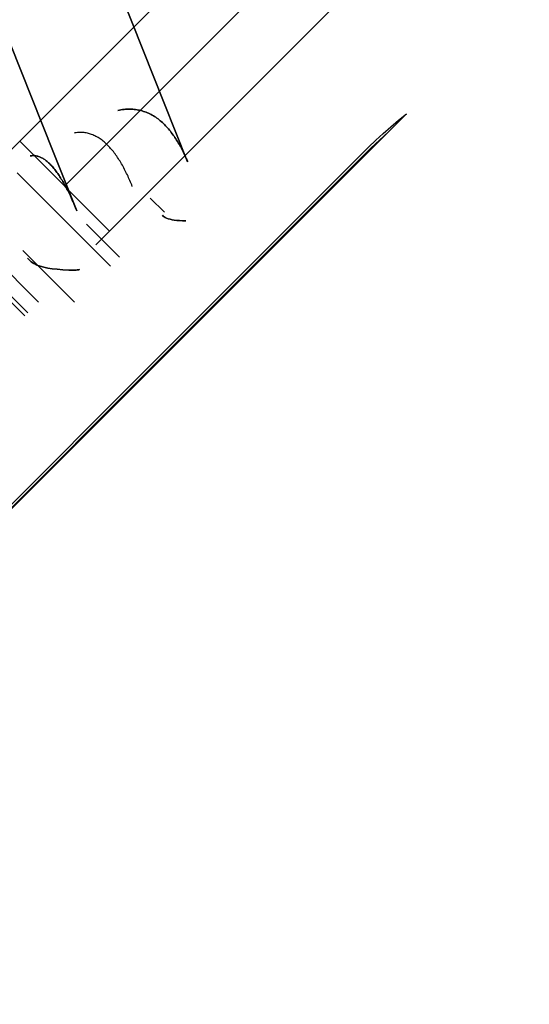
# Model space of a CAD drawing. Header units: millimetres. Extents: x -630 to 192, y -7 to 1615.
# Tile 105 of 249: x 143 to 149, y 46 to 57. Entities that reach past the tile are written whole.
import ezdxf

# ---------------------------------------------------------------- set-up
doc = ezdxf.new("R2010")
doc.units = ezdxf.units.MM
doc.header["$MEASUREMENT"] = 0
doc.layers.add('OVIDIO 160x80x72h', color=7, linetype='Continuous')

msp = doc.modelspace()

# ---------------------------------------------------------------- linework, layer by layer
at = {"layer": 'OVIDIO 160x80x72h', "extrusion": (-0.108979, 0.202852, 0.973126)}
for points in [[(-166.895, 70.634), (-166.895, 231.29)], [(-166.895, 231.29), (-166.895, 70.634)], [(-167.191, 231.29), (-167.191, 70.634)], [(-167.486, 231.29), (-167.486, 70.634)], [(-167.486, 70.634), (-167.486, 231.29)]]:
    msp.add_lwpolyline(points, dxfattribs=at)
at = {"layer": 'OVIDIO 160x80x72h', "extrusion": (0.045678, -0.114881, 0.992329)}
msp.add_lwpolyline([(153.96, 81.172), (153.96, 190.086)], dxfattribs=at)
at = {"layer": 'OVIDIO 160x80x72h', "extrusion": (-0.021464, 0.046296, 0.998697)}
for points in [[(-161.459, -30.723), (-161.459, 70.579)], [(-162.945, -29.76), (-162.945, 70.754)]]:
    msp.add_lwpolyline(points, dxfattribs=at)
at = {"layer": 'OVIDIO 160x80x72h', "extrusion": (-0.235702, 0.235702, 0.942809)}
for points in [[(-131.523, 347.658), (-131.523, 238.581)], [(-132.472, 238.581), (-132.472, 347.658)], [(-129.626, 238.581), (-129.626, 347.658)], [(-128.677, 347.658), (-128.677, 238.581)], [(-125.255, 333.557), (-125.255, 229.017)], [(-126.294, 336.325), (-126.294, 230.917)]]:
    msp.add_lwpolyline(points, dxfattribs=at)
at = {"layer": 'OVIDIO 160x80x72h', "extrusion": (-0.108989, 0.202866, 0.973122)}
for points in [[(-166.486, 157.303), (-166.486, 214.684)], [(-166.486, 214.684), (-166.486, 157.303)], [(-165.773, 157.303), (-165.773, 214.684)]]:
    msp.add_lwpolyline(points, dxfattribs=at)
at = {"layer": 'OVIDIO 160x80x72h', "extrusion": (-0.108986, 0.202861, 0.973124)}
for points in [[(-165.06, 214.68), (-165.06, 157.298)], [(-165.06, 157.298), (-165.06, 214.68)]]:
    msp.add_lwpolyline(points, dxfattribs=at)
at = {"layer": 'OVIDIO 160x80x72h', "extrusion": (-0.202852, 0.108979, 0.973126)}
for points in [[(-83.169, 143.89), (-83.169, 304.545)], [(-83.169, 304.545), (-83.169, 143.89)], [(-82.873, 304.545), (-82.873, 143.89)], [(-82.578, 143.89), (-82.578, 304.545)], [(-82.578, 304.545), (-82.578, 143.89)]]:
    msp.add_lwpolyline(points, dxfattribs=at)
at = {"layer": 'OVIDIO 160x80x72h', "extrusion": (-0.046296, 0.021464, 0.998697)}
for points in [[(-83.743, 59.017), (-83.743, 160.321)], [(-82.257, 59.985), (-82.257, 160.496)]]:
    msp.add_lwpolyline(points, dxfattribs=at)
at = {"layer": 'OVIDIO 160x80x72h', "extrusion": (0.999884, -0.000231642, 0.015217)}
for points in [[(65.519, -2.474), (55.415, 661.179)], [(54.888, 661.171), (64.992, -2.493)], [(64.992, -2.493), (54.888, 661.171)], [(64.019, -2.475), (53.915, 661.157)], [(58.02, -2.348), (50.563, 487.484)]]:
    msp.add_lwpolyline(points, dxfattribs=at)
at = {"layer": 'OVIDIO 160x80x72h', "extrusion": (0.999884, -0.000231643, 0.015217)}
for points in [[(64.991, -2.454), (54.888, 661.171)], [(54.888, 661.171), (64.991, -2.454)]]:
    msp.add_lwpolyline(points, dxfattribs=at)
at = {"layer": 'OVIDIO 160x80x72h'}
for points in [[(152.514, 64.956), (143.251, 55.693)], [(143.251, 55.693), (152.514, 64.956)], [(153.044, 64.425), (143.781, 55.163)], [(144.312, 54.632), (153.574, 63.895)], [(153.574, 63.895), (144.312, 54.632)], [(147.816, 56.015), (128.645, 36.845)], [(128.859, 37.058), (147.602, 55.802)], [(143.251, 55.693), (144.312, 54.632)], [(144.312, 54.632), (143.251, 55.693)], [(143.22, 55.321), (144.322, 54.218)], [(144.791, 55.021), (144.958, 54.855)], [(144.958, 54.855), (144.791, 55.021)], [(143.347, 53.668), (142.287, 54.729)], [(144.039, 54.713), (144.428, 54.324)], [(143.312, 53.632), (142.251, 54.693)], [(143.288, 54.404), (143.898, 53.794)], [(143.898, 53.794), (143.288, 54.404)]]:
    msp.add_lwpolyline(points, dxfattribs=at)
at = {"layer": 'OVIDIO 160x80x72h', "extrusion": (-0.000231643, 0.999884, 0.015217)}
for points in [[(-153.589, -1.106), (-143.486, 662.52)], [(-143.486, 662.52), (-153.589, -1.106)], [(-143.91, 662.527), (-154.014, -1.107)], [(-154.014, -1.107), (-143.91, 662.527)]]:
    msp.add_lwpolyline(points, dxfattribs=at)
at = {"layer": 'OVIDIO 160x80x72h', "extrusion": (-0.015219, -0.015219, 0.999768)}
for points in [[(152.494, 64.911), (143.116, 55.536)], [(153.555, 63.85), (144.177, 54.475)], [(152.494, 64.911), (152.523, 64.939), (152.552, 64.966), (152.582, 64.993), (152.614, 65.02), (152.646, 65.046), (152.679, 65.072), (152.712, 65.097), (152.747, 65.121), (152.782, 65.145), (152.819, 65.168), (152.856, 65.19), (152.893, 65.212), (152.932, 65.233), (152.971, 65.253), (153.011, 65.272), (153.052, 65.29), (153.093, 65.307), (153.135, 65.324), (153.178, 65.339), (153.221, 65.353), (153.264, 65.366), (153.309, 65.379), (153.353, 65.39), (153.398, 65.4), (153.443, 65.409), (153.489, 65.416), (153.535, 65.423), (153.581, 65.428), (153.627, 65.433), (153.674, 65.436), (153.72, 65.437), (153.767, 65.438), (153.813, 65.437), (153.86, 65.436), (153.906, 65.432), (153.953, 65.428), (153.999, 65.423), (154.045, 65.416), (154.09, 65.409), (154.136, 65.4), (154.181, 65.39), (154.225, 65.379), (154.269, 65.366), (154.313, 65.353), (154.356, 65.339), (154.398, 65.323), (154.44, 65.307), (154.482, 65.29), (154.522, 65.272), (154.562, 65.252), (154.602, 65.233), (154.64, 65.212), (154.678, 65.19), (154.715, 65.168), (154.751, 65.145), (154.787, 65.121), (154.821, 65.097), (154.855, 65.072), (154.888, 65.046), (154.92, 65.02), (154.951, 64.993), (154.982, 64.966), (155.011, 64.939), (155.04, 64.911)], [(155.04, 64.911), (155.011, 64.939), (154.982, 64.966), (154.951, 64.993), (154.92, 65.02), (154.888, 65.046), (154.855, 65.072), (154.821, 65.097), (154.787, 65.121), (154.751, 65.145), (154.715, 65.168), (154.678, 65.19), (154.64, 65.212), (154.602, 65.233), (154.562, 65.252), (154.522, 65.272), (154.482, 65.29), (154.44, 65.307), (154.398, 65.323), (154.356, 65.339), (154.313, 65.353), (154.269, 65.366), (154.225, 65.379), (154.181, 65.39), (154.136, 65.4), (154.09, 65.409), (154.045, 65.416), (153.999, 65.423), (153.953, 65.428), (153.906, 65.432), (153.86, 65.436), (153.813, 65.437), (153.767, 65.438), (153.72, 65.437), (153.674, 65.436), (153.627, 65.433), (153.581, 65.428), (153.535, 65.423), (153.489, 65.416), (153.443, 65.409), (153.398, 65.4), (153.353, 65.39), (153.309, 65.379), (153.264, 65.366), (153.221, 65.353), (153.178, 65.339), (153.135, 65.324), (153.093, 65.307), (153.052, 65.29), (153.011, 65.272), (152.971, 65.253), (152.932, 65.233), (152.893, 65.212), (152.856, 65.19), (152.819, 65.168), (152.782, 65.145), (152.747, 65.121), (152.712, 65.097), (152.679, 65.072), (152.646, 65.046), (152.614, 65.02), (152.582, 64.993), (152.552, 64.966), (152.523, 64.939), (152.494, 64.911)], [(153.13, 64.274), (154.233, 65.377)], [(155.04, 64.911), (153.979, 63.85)], [(153.979, 63.85), (155.04, 64.911)], [(153.665, 64.164), (154.375, 64.873)], [(153.555, 63.85), (153.302, 63.597)], [(153.302, 63.597), (153.555, 63.85)], [(153.555, 63.85), (153.559, 63.855), (153.564, 63.859), (153.569, 63.864), (153.574, 63.868), (153.58, 63.873), (153.585, 63.877), (153.591, 63.881), (153.597, 63.885), (153.603, 63.889), (153.609, 63.893), (153.615, 63.897), (153.621, 63.9), (153.628, 63.904), (153.634, 63.907), (153.641, 63.91), (153.648, 63.913), (153.654, 63.916), (153.661, 63.919), (153.669, 63.921), (153.676, 63.924), (153.683, 63.926), (153.69, 63.928), (153.698, 63.93), (153.705, 63.932), (153.713, 63.933), (153.72, 63.934), (153.728, 63.935), (153.736, 63.936), (153.743, 63.937), (153.751, 63.938), (153.759, 63.938), (153.767, 63.938), (153.774, 63.938), (153.782, 63.938), (153.79, 63.937), (153.798, 63.936), (153.805, 63.935), (153.813, 63.934), (153.821, 63.933), (153.828, 63.932), (153.836, 63.93), (153.843, 63.928), (153.85, 63.926), (153.858, 63.924), (153.865, 63.921), (153.872, 63.919), (153.879, 63.916), (153.886, 63.913), (153.893, 63.91), (153.899, 63.907), (153.906, 63.904), (153.912, 63.9), (153.919, 63.897), (153.925, 63.893), (153.931, 63.889), (153.937, 63.885), (153.942, 63.881), (153.948, 63.877), (153.954, 63.873), (153.959, 63.868), (153.964, 63.864), (153.969, 63.859), (153.974, 63.855), (153.979, 63.85)], [(153.979, 63.85), (153.974, 63.855), (153.969, 63.859), (153.964, 63.864), (153.959, 63.868), (153.954, 63.873), (153.948, 63.877), (153.942, 63.881), (153.937, 63.885), (153.931, 63.889), (153.925, 63.893), (153.919, 63.897), (153.912, 63.9), (153.906, 63.904), (153.899, 63.907), (153.893, 63.91), (153.886, 63.913), (153.879, 63.916), (153.872, 63.919), (153.865, 63.921), (153.858, 63.924), (153.85, 63.926), (153.843, 63.928), (153.836, 63.93), (153.828, 63.932), (153.821, 63.933), (153.813, 63.934), (153.805, 63.935), (153.798, 63.936), (153.79, 63.937), (153.782, 63.938), (153.774, 63.938), (153.767, 63.938), (153.759, 63.938), (153.751, 63.938), (153.743, 63.937), (153.736, 63.936), (153.728, 63.935), (153.72, 63.934), (153.713, 63.933), (153.705, 63.932), (153.698, 63.93), (153.69, 63.928), (153.683, 63.926), (153.676, 63.924), (153.669, 63.921), (153.661, 63.919), (153.654, 63.916), (153.648, 63.913), (153.641, 63.91), (153.634, 63.907), (153.628, 63.904), (153.621, 63.9), (153.615, 63.897), (153.609, 63.893), (153.603, 63.889), (153.597, 63.885), (153.591, 63.881), (153.585, 63.877), (153.58, 63.873), (153.574, 63.868), (153.569, 63.864), (153.564, 63.859), (153.559, 63.855), (153.555, 63.85)]]:
    msp.add_lwpolyline(points, dxfattribs=at)
at = {"layer": 'OVIDIO 160x80x72h', "extrusion": (-0.000231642, 0.999884, 0.015217)}
msp.add_lwpolyline([(-146.618, -1), (-139.161, 488.834)], dxfattribs=at)
at = {"layer": 'OVIDIO 160x80x72h', "extrusion": (-0.366639, 0.922113, 0.123629)}
for points in [[(-154.902, 661.778), (-154.836, 661.7), (-154.767, 661.625), (-154.695, 661.551), (-154.62, 661.479), (-154.581, 661.444), (-154.541, 661.409), (-154.501, 661.375), (-154.46, 661.342), (-154.418, 661.309), (-154.375, 661.277), (-154.332, 661.245), (-154.288, 661.214), (-154.244, 661.184), (-154.199, 661.155), (-154.153, 661.126), (-154.107, 661.098), (-154.06, 661.071), (-154.012, 661.045), (-153.964, 661.019), (-153.915, 660.995), (-153.866, 660.971), (-153.817, 660.948), (-153.766, 660.926), (-153.716, 660.905), (-153.665, 660.885), (-153.614, 660.866), (-153.562, 660.847), (-153.51, 660.83), (-153.458, 660.814), (-153.405, 660.798), (-153.352, 660.784), (-153.299, 660.77), (-153.246, 660.758), (-153.193, 660.746), (-153.139, 660.736), (-153.085, 660.726), (-153.031, 660.717), (-152.978, 660.71), (-152.924, 660.703), (-152.87, 660.698), (-152.816, 660.693), (-152.762, 660.689), (-152.708, 660.687), (-152.654, 660.685), (-152.601, 660.684), (-152.547, 660.684), (-152.494, 660.686), (-152.441, 660.688), (-152.388, 660.691), (-152.335, 660.695), (-152.283, 660.699), (-152.231, 660.705), (-152.128, 660.719), (-152.026, 660.737), (-151.926, 660.758), (-151.827, 660.782)], [(-151.827, 660.782), (-151.926, 660.758), (-152.026, 660.737), (-152.128, 660.719), (-152.231, 660.705), (-152.283, 660.699), (-152.335, 660.695), (-152.388, 660.691), (-152.441, 660.688), (-152.494, 660.686), (-152.547, 660.684), (-152.601, 660.684), (-152.654, 660.685), (-152.708, 660.687), (-152.762, 660.689), (-152.816, 660.693), (-152.87, 660.698), (-152.924, 660.703), (-152.978, 660.71), (-153.031, 660.717), (-153.085, 660.726), (-153.139, 660.736), (-153.193, 660.746), (-153.246, 660.758), (-153.299, 660.77), (-153.352, 660.784), (-153.405, 660.798), (-153.458, 660.814), (-153.51, 660.83), (-153.562, 660.847), (-153.614, 660.866), (-153.665, 660.885), (-153.716, 660.905), (-153.766, 660.926), (-153.817, 660.948), (-153.866, 660.971), (-153.915, 660.995), (-153.964, 661.019), (-154.012, 661.045), (-154.06, 661.071), (-154.107, 661.098), (-154.153, 661.126), (-154.199, 661.155), (-154.244, 661.184), (-154.288, 661.214), (-154.332, 661.245), (-154.375, 661.277), (-154.418, 661.309), (-154.46, 661.342), (-154.501, 661.375), (-154.541, 661.409), (-154.581, 661.444), (-154.62, 661.479), (-154.695, 661.551), (-154.767, 661.625), (-154.836, 661.7), (-154.902, 661.778)], [(-152.206, 662.233), (-152.256, 662.221), (-152.306, 662.21), (-152.357, 662.202), (-152.408, 662.195), (-152.434, 662.192), (-152.461, 662.189), (-152.487, 662.187), (-152.513, 662.186), (-152.54, 662.185), (-152.566, 662.184), (-152.593, 662.184), (-152.62, 662.185), (-152.647, 662.185), (-152.674, 662.187), (-152.701, 662.189), (-152.728, 662.191), (-152.755, 662.194), (-152.782, 662.197), (-152.809, 662.201), (-152.835, 662.205), (-152.862, 662.21), (-152.889, 662.215), (-152.916, 662.221), (-152.942, 662.227), (-152.969, 662.234), (-152.995, 662.241), (-153.022, 662.249), (-153.048, 662.257), (-153.074, 662.266), (-153.1, 662.275), (-153.125, 662.285), (-153.151, 662.295), (-153.176, 662.305), (-153.201, 662.316), (-153.226, 662.328), (-153.25, 662.34), (-153.275, 662.352), (-153.299, 662.365), (-153.323, 662.378), (-153.346, 662.391), (-153.369, 662.405), (-153.392, 662.419), (-153.415, 662.434), (-153.437, 662.449), (-153.459, 662.465), (-153.481, 662.48), (-153.502, 662.496), (-153.523, 662.513), (-153.543, 662.53), (-153.563, 662.547), (-153.583, 662.564), (-153.603, 662.581), (-153.64, 662.617), (-153.676, 662.654), (-153.711, 662.692), (-153.744, 662.731)], [(-153.744, 662.731), (-153.711, 662.692), (-153.676, 662.654), (-153.64, 662.617), (-153.603, 662.581), (-153.583, 662.564), (-153.563, 662.547), (-153.543, 662.53), (-153.523, 662.513), (-153.502, 662.496), (-153.481, 662.48), (-153.459, 662.465), (-153.437, 662.449), (-153.415, 662.434), (-153.392, 662.419), (-153.369, 662.405), (-153.346, 662.391), (-153.323, 662.378), (-153.299, 662.365), (-153.275, 662.352), (-153.25, 662.34), (-153.226, 662.328), (-153.201, 662.316), (-153.176, 662.305), (-153.151, 662.295), (-153.125, 662.285), (-153.1, 662.275), (-153.074, 662.266), (-153.048, 662.257), (-153.022, 662.249), (-152.995, 662.241), (-152.969, 662.234), (-152.942, 662.227), (-152.916, 662.221), (-152.889, 662.215), (-152.862, 662.21), (-152.835, 662.205), (-152.809, 662.201), (-152.782, 662.197), (-152.755, 662.194), (-152.728, 662.191), (-152.701, 662.189), (-152.674, 662.187), (-152.647, 662.185), (-152.62, 662.185), (-152.593, 662.184), (-152.566, 662.184), (-152.54, 662.185), (-152.513, 662.186), (-152.487, 662.187), (-152.461, 662.189), (-152.434, 662.192), (-152.408, 662.195), (-152.357, 662.202), (-152.306, 662.21), (-152.256, 662.221), (-152.206, 662.233)]]:
    msp.add_lwpolyline(points, dxfattribs=at)
at = {"layer": 'OVIDIO 160x80x72h', "extrusion": (-0.264208, 0.933612, 0.241996)}
for points in [[(-154.216, 643.382), (-153.076, 644.357)], [(-153.076, 644.357), (-154.216, 643.382)]]:
    msp.add_lwpolyline(points, dxfattribs=at)
at = {"layer": 'OVIDIO 160x80x72h', "extrusion": (0.276089, 0.12261, 0.953279)}
for points in [[(-7.294, 56.603), (-7.294, 54.281)], [(-8.268, 55.199), (-8.268, 53.699)], [(-8.268, 53.699), (-8.268, 55.199)], [(-8.765, 55.199), (-8.765, 53.699)], [(-8.904, 55.199), (-8.904, 53.699)], [(-8.913, 53.699), (-8.913, 55.199)], [(-8.913, 55.199), (-8.913, 53.699)]]:
    msp.add_lwpolyline(points, dxfattribs=at)
at = {"layer": 'OVIDIO 160x80x72h', "extrusion": (-0.345247, 0.923255, 0.168535)}
msp.add_lwpolyline([(-153.956, 658.18), (-155.324, 657.564)], dxfattribs=at)
at = {"layer": 'OVIDIO 160x80x72h', "extrusion": (-0.000995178, 0.999995, -0.002882)}
for points in [[(-143.461, 667.811), (-142.788, 665.861)], [(-144.663, 667.207), (-144.61, 667.053)]]:
    msp.add_lwpolyline(points, dxfattribs=at)
at = {"layer": 'OVIDIO 160x80x72h', "extrusion": (0.871231, 0.386908, -0.302091)}
for points in [[(-8.268, 683.333), (-8.286, 683.33), (-8.303, 683.327), (-8.321, 683.324), (-8.339, 683.32), (-8.357, 683.315), (-8.374, 683.311), (-8.392, 683.305), (-8.41, 683.3), (-8.427, 683.293), (-8.444, 683.287), (-8.462, 683.28), (-8.479, 683.272), (-8.495, 683.265), (-8.512, 683.256), (-8.529, 683.248), (-8.545, 683.238), (-8.561, 683.229), (-8.577, 683.219), (-8.592, 683.209), (-8.607, 683.198), (-8.622, 683.187), (-8.637, 683.176), (-8.651, 683.164), (-8.665, 683.152), (-8.679, 683.14), (-8.692, 683.127), (-8.705, 683.114), (-8.718, 683.101), (-8.73, 683.087), (-8.742, 683.074), (-8.754, 683.06), (-8.765, 683.045), (-8.775, 683.031), (-8.786, 683.016), (-8.796, 683.001), (-8.806, 682.986), (-8.815, 682.97), (-8.824, 682.954), (-8.833, 682.938), (-8.842, 682.922), (-8.85, 682.905), (-8.857, 682.888), (-8.864, 682.871), (-8.871, 682.854), (-8.877, 682.836), (-8.883, 682.819), (-8.889, 682.801), (-8.894, 682.783), (-8.898, 682.765), (-8.903, 682.747), (-8.906, 682.728), (-8.909, 682.71), (-8.912, 682.692), (-8.914, 682.673), (-8.916, 682.655), (-8.918, 682.636), (-8.919, 682.618), (-8.919, 682.6), (-8.919, 682.581), (-8.919, 682.563), (-8.918, 682.545), (-8.916, 682.527), (-8.915, 682.509), (-8.912, 682.491)], [(-8.912, 682.491), (-8.915, 682.509), (-8.916, 682.527), (-8.918, 682.545), (-8.919, 682.563), (-8.919, 682.581), (-8.919, 682.6), (-8.919, 682.618), (-8.918, 682.636), (-8.916, 682.655), (-8.914, 682.673), (-8.912, 682.692), (-8.909, 682.71), (-8.906, 682.728), (-8.903, 682.747), (-8.898, 682.765), (-8.894, 682.783), (-8.889, 682.801), (-8.883, 682.819), (-8.877, 682.836), (-8.871, 682.854), (-8.864, 682.871), (-8.857, 682.888), (-8.85, 682.905), (-8.842, 682.922), (-8.833, 682.938), (-8.824, 682.954), (-8.815, 682.97), (-8.806, 682.986), (-8.796, 683.001), (-8.786, 683.016), (-8.775, 683.031), (-8.765, 683.045), (-8.754, 683.06), (-8.742, 683.074), (-8.73, 683.087), (-8.718, 683.101), (-8.705, 683.114), (-8.692, 683.127), (-8.679, 683.14), (-8.665, 683.152), (-8.651, 683.164), (-8.637, 683.176), (-8.622, 683.187), (-8.607, 683.198), (-8.592, 683.209), (-8.577, 683.219), (-8.561, 683.229), (-8.545, 683.238), (-8.529, 683.248), (-8.512, 683.256), (-8.495, 683.265), (-8.479, 683.272), (-8.462, 683.28), (-8.444, 683.287), (-8.427, 683.293), (-8.41, 683.3), (-8.392, 683.305), (-8.374, 683.311), (-8.357, 683.315), (-8.339, 683.32), (-8.321, 683.324), (-8.303, 683.327), (-8.286, 683.33), (-8.268, 683.333)]]:
    msp.add_lwpolyline(points, dxfattribs=at)
at = {"layer": 'OVIDIO 160x80x72h', "extrusion": (-0.707107, 0.707107, 0)}
for points in [[(-138.675, 1.866), (-138.675, 1.816), (-138.677, 1.766), (-138.68, 1.716), (-138.685, 1.666), (-138.69, 1.616), (-138.697, 1.566), (-138.705, 1.516), (-138.715, 1.466), (-138.726, 1.417), (-138.738, 1.368), (-138.751, 1.32), (-138.765, 1.272), (-138.78, 1.224), (-138.797, 1.177), (-138.815, 1.13), (-138.834, 1.084), (-138.854, 1.039), (-138.875, 0.994), (-138.897, 0.95), (-138.92, 0.906), (-138.944, 0.864), (-138.969, 0.822), (-138.995, 0.781), (-139.021, 0.741), (-139.049, 0.702), (-139.077, 0.663), (-139.106, 0.626), (-139.135, 0.589), (-139.166, 0.553), (-139.197, 0.519), (-139.228, 0.485), (-139.26, 0.452), (-139.293, 0.42), (-139.327, 0.388), (-139.362, 0.357), (-139.397, 0.327), (-139.434, 0.297), (-139.471, 0.268), (-139.51, 0.24), (-139.549, 0.213), (-139.589, 0.186), (-139.63, 0.16), (-139.672, 0.135), (-139.715, 0.111), (-139.758, 0.088), (-139.802, 0.066), (-139.847, 0.045), (-139.892, 0.025), (-139.939, 0.007), (-139.985, -0.011), (-140.032, -0.028), (-140.08, -0.043), (-140.128, -0.058), (-140.177, -0.071), (-140.226, -0.083), (-140.275, -0.093), (-140.324, -0.103), (-140.374, -0.111), (-140.424, -0.118), (-140.474, -0.124), (-140.524, -0.128), (-140.574, -0.131), (-140.624, -0.133), (-140.675, -0.134)], [(-140.675, -0.134), (-140.63, -0.133), (-140.585, -0.132), (-140.54, -0.129), (-140.495, -0.126), (-140.449, -0.121), (-140.403, -0.115), (-140.357, -0.108), (-140.311, -0.1), (-140.264, -0.091), (-140.218, -0.081), (-140.171, -0.069), (-140.124, -0.057), (-140.078, -0.043), (-140.031, -0.027), (-139.985, -0.011), (-139.938, 0.007), (-139.892, 0.025), (-139.847, 0.046), (-139.801, 0.067), (-139.756, 0.09), (-139.711, 0.113), (-139.667, 0.138), (-139.623, 0.165), (-139.58, 0.192), (-139.538, 0.221), (-139.496, 0.251), (-139.454, 0.281), (-139.414, 0.313), (-139.374, 0.347), (-139.335, 0.381), (-139.297, 0.416), (-139.26, 0.452), (-139.224, 0.489), (-139.189, 0.527), (-139.155, 0.566), (-139.122, 0.606), (-139.09, 0.646), (-139.059, 0.687), (-139.029, 0.729), (-139.001, 0.772), (-138.973, 0.815), (-138.947, 0.859), (-138.922, 0.903), (-138.898, 0.948), (-138.875, 0.993), (-138.854, 1.038), (-138.834, 1.084), (-138.815, 1.13), (-138.797, 1.176), (-138.781, 1.223), (-138.766, 1.269), (-138.752, 1.316), (-138.739, 1.363), (-138.727, 1.409), (-138.717, 1.456), (-138.708, 1.502), (-138.7, 1.549), (-138.693, 1.595), (-138.687, 1.641), (-138.683, 1.686), (-138.679, 1.732), (-138.677, 1.777), (-138.675, 1.822), (-138.675, 1.866)], [(-138.675, 1.866), (-138.675, 1.822), (-138.677, 1.777), (-138.679, 1.732), (-138.683, 1.686), (-138.687, 1.641), (-138.693, 1.595), (-138.7, 1.549), (-138.708, 1.502), (-138.717, 1.456), (-138.727, 1.409), (-138.739, 1.363), (-138.752, 1.316), (-138.766, 1.269), (-138.781, 1.223), (-138.797, 1.176), (-138.815, 1.13), (-138.834, 1.084), (-138.854, 1.038), (-138.875, 0.993), (-138.898, 0.948), (-138.922, 0.903), (-138.947, 0.859), (-138.973, 0.815), (-139.001, 0.772), (-139.029, 0.729), (-139.059, 0.687), (-139.09, 0.646), (-139.122, 0.606), (-139.155, 0.566), (-139.189, 0.527), (-139.224, 0.489), (-139.26, 0.452), (-139.297, 0.416), (-139.335, 0.381), (-139.374, 0.347), (-139.414, 0.313), (-139.454, 0.281), (-139.496, 0.251), (-139.538, 0.221), (-139.58, 0.192), (-139.623, 0.165), (-139.667, 0.138), (-139.711, 0.113), (-139.756, 0.09), (-139.801, 0.067), (-139.847, 0.046), (-139.892, 0.025), (-139.938, 0.007), (-139.985, -0.011), (-140.031, -0.027), (-140.078, -0.043), (-140.124, -0.057), (-140.171, -0.069), (-140.218, -0.081), (-140.264, -0.091), (-140.311, -0.1), (-140.357, -0.108), (-140.403, -0.115), (-140.449, -0.121), (-140.495, -0.126), (-140.54, -0.129), (-140.585, -0.132), (-140.63, -0.133), (-140.675, -0.134)]]:
    msp.add_lwpolyline(points, dxfattribs=at)
at = {"layer": 'OVIDIO 160x80x72h', "extrusion": (0.871231, 0.38691, -0.30209)}
msp.add_lwpolyline([(-8.914, 682.49), (-8.916, 682.508), (-8.918, 682.526), (-8.919, 682.544), (-8.92, 682.563), (-8.921, 682.581), (-8.921, 682.6), (-8.92, 682.618), (-8.919, 682.636), (-8.918, 682.655), (-8.916, 682.673), (-8.914, 682.692), (-8.911, 682.71), (-8.908, 682.729), (-8.904, 682.747), (-8.9, 682.765), (-8.895, 682.783), (-8.89, 682.801), (-8.885, 682.819), (-8.879, 682.837), (-8.872, 682.854), (-8.865, 682.872), (-8.858, 682.889), (-8.851, 682.906), (-8.843, 682.923), (-8.834, 682.939), (-8.825, 682.955), (-8.816, 682.971), (-8.807, 682.987), (-8.797, 683.002), (-8.787, 683.017), (-8.776, 683.032), (-8.765, 683.046), (-8.754, 683.06), (-8.743, 683.074), (-8.731, 683.088), (-8.719, 683.101), (-8.706, 683.114), (-8.693, 683.127), (-8.68, 683.14), (-8.666, 683.152), (-8.652, 683.164), (-8.638, 683.176), (-8.623, 683.187), (-8.608, 683.198), (-8.593, 683.209), (-8.577, 683.219), (-8.562, 683.229), (-8.546, 683.239), (-8.529, 683.248), (-8.513, 683.256), (-8.496, 683.265), (-8.479, 683.273), (-8.462, 683.28), (-8.445, 683.287), (-8.428, 683.294), (-8.41, 683.3), (-8.393, 683.305), (-8.375, 683.311), (-8.357, 683.315), (-8.339, 683.32), (-8.322, 683.324), (-8.304, 683.327), (-8.286, 683.33), (-8.268, 683.333)], dxfattribs=at)
at = {"layer": 'OVIDIO 160x80x72h', "extrusion": (-0.018371, -0.007538, 0.999803)}
for points in [[(4.064, 167.984), (4.064, 166.358)], [(4.064, 166.358), (4.064, 167.984)]]:
    msp.add_lwpolyline(points, dxfattribs=at)
at = {"layer": 'OVIDIO 160x80x72h', "extrusion": (0.276068, 0.12261, 0.953286)}
for points in [[(-8.572, 54.708), (-8.572, 53.166)], [(-8.728, 55.101), (-8.728, 53.51)]]:
    msp.add_lwpolyline(points, dxfattribs=at)
at = {"layer": 'OVIDIO 160x80x72h', "extrusion": (0.997294, 0.007645, -0.073113)}
for points in [[(53.708, 674.224), (53.91, 672.295)], [(53.91, 672.295), (53.708, 674.224)]]:
    msp.add_lwpolyline(points, dxfattribs=at)
at = {"layer": 'OVIDIO 160x80x72h', "extrusion": (-9.85324e-08, 9.85311e-08, 1)}
for points in [[(143.474, 53.794), (142.413, 54.855)], [(142.413, 54.855), (143.474, 53.794)]]:
    msp.add_lwpolyline(points, dxfattribs=at)
at = {"layer": 'OVIDIO 160x80x72h', "extrusion": (0.871231, 0.386909, -0.302091)}
for points in [[(-8.913, 682.491), (-8.915, 682.509), (-8.916, 682.527), (-8.918, 682.545), (-8.919, 682.563), (-8.919, 682.581), (-8.919, 682.6), (-8.919, 682.618), (-8.918, 682.637), (-8.916, 682.655), (-8.914, 682.673), (-8.912, 682.692), (-8.909, 682.71), (-8.906, 682.728), (-8.903, 682.747), (-8.898, 682.765), (-8.894, 682.783), (-8.889, 682.801), (-8.883, 682.819), (-8.877, 682.836), (-8.871, 682.854), (-8.864, 682.871), (-8.857, 682.888), (-8.85, 682.905), (-8.842, 682.922), (-8.833, 682.938), (-8.824, 682.954), (-8.815, 682.97), (-8.806, 682.986), (-8.796, 683.001), (-8.786, 683.016), (-8.775, 683.031), (-8.765, 683.045), (-8.754, 683.06), (-8.742, 683.074), (-8.73, 683.087), (-8.718, 683.101), (-8.705, 683.114), (-8.692, 683.127), (-8.679, 683.14), (-8.665, 683.152), (-8.651, 683.164), (-8.637, 683.176), (-8.622, 683.187), (-8.607, 683.198), (-8.592, 683.209), (-8.577, 683.219), (-8.561, 683.229), (-8.545, 683.238), (-8.529, 683.248), (-8.512, 683.256), (-8.495, 683.265), (-8.479, 683.272), (-8.462, 683.28), (-8.444, 683.287), (-8.427, 683.294), (-8.41, 683.3), (-8.392, 683.305), (-8.375, 683.311), (-8.357, 683.315), (-8.339, 683.32), (-8.321, 683.324), (-8.303, 683.327), (-8.286, 683.33), (-8.268, 683.333)], [(-8.268, 683.333), (-8.286, 683.33), (-8.303, 683.327), (-8.321, 683.324), (-8.339, 683.32), (-8.357, 683.315), (-8.375, 683.311), (-8.392, 683.305), (-8.41, 683.3), (-8.427, 683.294), (-8.444, 683.287), (-8.462, 683.28), (-8.479, 683.272), (-8.495, 683.265), (-8.512, 683.256), (-8.529, 683.248), (-8.545, 683.238), (-8.561, 683.229), (-8.577, 683.219), (-8.592, 683.209), (-8.607, 683.198), (-8.622, 683.187), (-8.637, 683.176), (-8.651, 683.164), (-8.665, 683.152), (-8.679, 683.14), (-8.692, 683.127), (-8.705, 683.114), (-8.718, 683.101), (-8.73, 683.087), (-8.742, 683.074), (-8.754, 683.06), (-8.765, 683.045), (-8.775, 683.031), (-8.786, 683.016), (-8.796, 683.001), (-8.806, 682.986), (-8.815, 682.97), (-8.824, 682.954), (-8.833, 682.938), (-8.842, 682.922), (-8.85, 682.905), (-8.857, 682.888), (-8.864, 682.871), (-8.871, 682.854), (-8.877, 682.836), (-8.883, 682.819), (-8.889, 682.801), (-8.894, 682.783), (-8.898, 682.765), (-8.903, 682.747), (-8.906, 682.728), (-8.909, 682.71), (-8.912, 682.692), (-8.914, 682.673), (-8.916, 682.655), (-8.918, 682.637), (-8.919, 682.618), (-8.919, 682.6), (-8.919, 682.581), (-8.919, 682.563), (-8.918, 682.545), (-8.916, 682.527), (-8.915, 682.509), (-8.913, 682.491)]]:
    msp.add_lwpolyline(points, dxfattribs=at)
at = {"layer": 'OVIDIO 160x80x72h', "extrusion": (-0.23831, 0.962875, -0.126807)}
for points in [[(-153.86, 662.339), (-152.194, 661.486)], [(-152.194, 661.486), (-153.86, 662.339)]]:
    msp.add_lwpolyline(points, dxfattribs=at)
at = {"layer": 'OVIDIO 160x80x72h', "extrusion": (0.276197, 0.122706, 0.953236)}
for points in [[(-8.919, 53.798), (-8.919, 55.298)], [(-8.919, 55.298), (-8.919, 53.798)]]:
    msp.add_lwpolyline(points, dxfattribs=at)
at = {"layer": 'OVIDIO 160x80x72h', "extrusion": (0.881208, 0.265507, -0.391124)}
for points in [[(-34.942, 732.055), (10.678, 672.835)], [(10.678, 672.835), (-34.942, 732.055)]]:
    msp.add_lwpolyline(points, dxfattribs=at)
at = {"layer": 'OVIDIO 160x80x72h', "extrusion": (-0.009374, 0.99956, -0.028155)}
for points in [[(-145.717, 667.911), (-145.769, 668.066)], [(-145.769, 668.066), (-145.717, 667.911)]]:
    msp.add_lwpolyline(points, dxfattribs=at)
at = {"layer": 'OVIDIO 160x80x72h', "extrusion": (0.881275, 0.265352, -0.391079)}
for points in [[(-31.822, 729.177), (10.562, 674.127)], [(10.562, 674.127), (-31.822, 729.177)], [(10.383, 673.99), (-32.001, 729.039)], [(-32.001, 729.039), (10.383, 673.99)]]:
    msp.add_lwpolyline(points, dxfattribs=at)
at = {"layer": 'OVIDIO 160x80x72h', "extrusion": (-0.000993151, 0.999995, -0.002876)}
for points in [[(-144.515, 665.279), (-143.932, 663.59)], [(-144.686, 667.026), (-143.985, 664.995)]]:
    msp.add_lwpolyline(points, dxfattribs=at)
at = {"layer": 'OVIDIO 160x80x72h', "extrusion": (0.998758, 0.003996, -0.049658)}
for points in [[(53.741, 670.84), (53.831, 669.729)], [(53.831, 669.729), (53.741, 670.84)]]:
    msp.add_lwpolyline(points, dxfattribs=at)
at = {"layer": 'OVIDIO 160x80x72h', "extrusion": (0.881185, 0.265561, -0.391139)}
for points in [[(10.643, 671.401), (-35.677, 731.52)], [(-35.677, 731.52), (10.643, 671.401)]]:
    msp.add_lwpolyline(points, dxfattribs=at)
at = {"layer": 'OVIDIO 160x80x72h', "extrusion": (0.881274, 0.265352, -0.39108)}
for points in [[(10.459, 662.437), (-33.854, 719.992)], [(9.74, 622.788), (-32.127, 677.167)]]:
    msp.add_lwpolyline(points, dxfattribs=at)
at = {"layer": 'OVIDIO 160x80x72h'}
for points in [[(145.232, 55.45, 667.629), (144.957, 56.142, 667.722), (105.457, 155.488, 681.041)], [(105.457, 155.488, 681.041), (144.957, 56.142, 667.722), (145.232, 55.45, 667.629)], [(104.15, 154.907, 681.494), (143.65, 55.561, 668.175), (143.925, 54.87, 668.082)], [(143.925, 54.87, 668.082), (143.65, 55.561, 668.175), (104.15, 154.907, 681.494)], [(140.392, 48.652, 30.166), (147.365, 55.623, 30.166), (147.452, 55.705, 30.166), (147.54, 55.785, 30.166), (147.631, 55.864, 30.166), (147.722, 55.94, 30.166), (147.816, 56.015, 30.166)], [(145.232, 55.45, 667.629), (145.229, 55.46, 667.63), (145.225, 55.469, 667.631), (145.221, 55.478, 667.632), (145.217, 55.487, 667.632), (145.213, 55.496, 667.633), (145.209, 55.505, 667.633), (145.205, 55.514, 667.633), (145.201, 55.523, 667.633), (145.197, 55.532, 667.632), (145.193, 55.54, 667.632), (145.189, 55.549, 667.631), (145.185, 55.558, 667.63), (145.181, 55.566, 667.629), (145.177, 55.575, 667.628), (145.172, 55.583, 667.627), (145.168, 55.592, 667.625), (145.164, 55.6, 667.623), (145.159, 55.609, 667.621), (145.155, 55.617, 667.619), (145.15, 55.625, 667.617), (145.146, 55.633, 667.615), (145.141, 55.642, 667.612), (145.132, 55.658, 667.606), (145.122, 55.674, 667.6), (145.113, 55.69, 667.593), (145.103, 55.705, 667.586), (145.093, 55.721, 667.578), (145.083, 55.736, 667.569), (145.072, 55.751, 667.56), (145.062, 55.766, 667.551), (145.051, 55.781, 667.54), (145.04, 55.795, 667.53), (145.029, 55.81, 667.518), (145.018, 55.824, 667.507), (145.006, 55.837, 667.494), (144.995, 55.851, 667.482), (144.983, 55.864, 667.468), (144.971, 55.876, 667.455), (144.959, 55.889, 667.441), (144.946, 55.901, 667.426), (144.934, 55.913, 667.411), (144.921, 55.924, 667.396), (144.909, 55.935, 667.38), (144.896, 55.946, 667.364), (144.883, 55.956, 667.347), (144.869, 55.965, 667.33), (144.856, 55.975, 667.313), (144.842, 55.984, 667.295), (144.829, 55.992, 667.278), (144.815, 56, 667.259), (144.801, 56.008, 667.241), (144.786, 56.015, 667.222), (144.772, 56.022, 667.203), (144.757, 56.028, 667.184), (144.743, 56.034, 667.164), (144.728, 56.04, 667.144), (144.713, 56.045, 667.124), (144.697, 56.05, 667.104), (144.682, 56.054, 667.084), (144.666, 56.058, 667.063), (144.651, 56.061, 667.042), (144.635, 56.064, 667.022), (144.618, 56.067, 667.001), (144.602, 56.069, 666.979), (144.586, 56.07, 666.958), (144.569, 56.071, 666.936), (144.552, 56.072, 666.915), (144.535, 56.072, 666.893), (144.517, 56.071, 666.871), (144.5, 56.07, 666.849), (144.482, 56.069, 666.827), (144.464, 56.066, 666.804), (144.446, 56.063, 666.782), (144.428, 56.06, 666.759), (144.409, 56.056, 666.736)], [(144.409, 56.056, 666.736), (144.428, 56.06, 666.759), (144.446, 56.063, 666.782), (144.464, 56.066, 666.804), (144.482, 56.069, 666.827), (144.5, 56.07, 666.849), (144.517, 56.071, 666.871), (144.535, 56.072, 666.893), (144.552, 56.072, 666.915), (144.569, 56.071, 666.936), (144.586, 56.07, 666.958), (144.602, 56.069, 666.979), (144.618, 56.067, 667.001), (144.635, 56.064, 667.022), (144.651, 56.061, 667.042), (144.666, 56.058, 667.063), (144.682, 56.054, 667.084), (144.697, 56.05, 667.104), (144.713, 56.045, 667.124), (144.728, 56.04, 667.144), (144.743, 56.034, 667.164), (144.757, 56.028, 667.184), (144.772, 56.022, 667.203), (144.786, 56.015, 667.222), (144.801, 56.008, 667.241), (144.815, 56, 667.259), (144.829, 55.992, 667.278), (144.842, 55.984, 667.295), (144.856, 55.975, 667.313), (144.869, 55.965, 667.33), (144.883, 55.956, 667.347), (144.896, 55.946, 667.364), (144.909, 55.935, 667.38), (144.921, 55.924, 667.396), (144.934, 55.913, 667.411), (144.946, 55.901, 667.426), (144.959, 55.889, 667.441), (144.971, 55.876, 667.455), (144.983, 55.864, 667.468), (144.995, 55.851, 667.482), (145.006, 55.837, 667.494), (145.018, 55.824, 667.507), (145.029, 55.81, 667.518), (145.04, 55.795, 667.53), (145.051, 55.781, 667.54), (145.062, 55.766, 667.551), (145.072, 55.751, 667.56), (145.083, 55.736, 667.569), (145.093, 55.721, 667.578), (145.103, 55.705, 667.586), (145.113, 55.69, 667.593), (145.122, 55.674, 667.6), (145.132, 55.658, 667.606), (145.141, 55.642, 667.612), (145.146, 55.633, 667.615), (145.15, 55.625, 667.617), (145.155, 55.617, 667.619), (145.159, 55.609, 667.621), (145.164, 55.6, 667.623), (145.168, 55.592, 667.625), (145.172, 55.583, 667.627), (145.177, 55.575, 667.628), (145.181, 55.566, 667.629), (145.185, 55.558, 667.63), (145.189, 55.549, 667.631), (145.193, 55.54, 667.632), (145.197, 55.532, 667.632), (145.201, 55.523, 667.633), (145.205, 55.514, 667.633), (145.209, 55.505, 667.633), (145.213, 55.496, 667.633), (145.217, 55.487, 667.632), (145.221, 55.478, 667.632), (145.225, 55.469, 667.631), (145.229, 55.46, 667.63), (145.232, 55.45, 667.629)], [(147.602, 55.802, 28.166), (147.499, 55.71, 28.166), (147.398, 55.616, 28.166), (140.412, 48.632, 28.166)], [(144.579, 55.16, 667.855), (144.573, 55.177, 667.857), (144.566, 55.194, 667.859), (144.558, 55.211, 667.86), (144.551, 55.228, 667.86), (144.544, 55.245, 667.86), (144.536, 55.262, 667.86), (144.529, 55.279, 667.859), (144.521, 55.295, 667.857), (144.513, 55.312, 667.855), (144.505, 55.328, 667.853), (144.496, 55.345, 667.85), (144.488, 55.361, 667.846), (144.479, 55.377, 667.842), (144.471, 55.393, 667.838), (144.462, 55.409, 667.833), (144.453, 55.425, 667.828), (144.444, 55.44, 667.822), (144.435, 55.456, 667.816), (144.425, 55.471, 667.81), (144.416, 55.486, 667.803), (144.406, 55.5, 667.796), (144.396, 55.515, 667.788), (144.386, 55.529, 667.78), (144.376, 55.543, 667.771), (144.366, 55.556, 667.762), (144.356, 55.57, 667.753), (144.345, 55.583, 667.743), (144.335, 55.596, 667.733), (144.324, 55.608, 667.723), (144.313, 55.62, 667.712), (144.302, 55.632, 667.701), (144.291, 55.643, 667.689), (144.28, 55.654, 667.677), (144.269, 55.665, 667.665), (144.258, 55.675, 667.652), (144.246, 55.685, 667.64), (144.234, 55.695, 667.626), (144.223, 55.704, 667.613), (144.211, 55.713, 667.599), (144.199, 55.721, 667.585), (144.187, 55.729, 667.571), (144.175, 55.736, 667.557), (144.162, 55.743, 667.542), (144.15, 55.75, 667.527), (144.138, 55.756, 667.512), (144.125, 55.762, 667.497), (144.113, 55.768, 667.482), (144.1, 55.773, 667.466), (144.088, 55.777, 667.451), (144.075, 55.781, 667.435), (144.062, 55.785, 667.419), (144.049, 55.788, 667.403), (144.036, 55.79, 667.387), (144.024, 55.793, 667.371), (144.011, 55.794, 667.355), (143.998, 55.796, 667.338), (143.985, 55.796, 667.322), (143.972, 55.797, 667.306), (143.959, 55.796, 667.29), (143.945, 55.796, 667.273), (143.932, 55.794, 667.257), (143.919, 55.793, 667.241), (143.906, 55.79, 667.225), (143.893, 55.788, 667.209)], [(143.376, 55.519, 667.682), (143.385, 55.52, 667.693), (143.394, 55.522, 667.704), (143.403, 55.523, 667.714), (143.412, 55.523, 667.725), (143.421, 55.523, 667.735), (143.43, 55.523, 667.746), (143.438, 55.522, 667.756), (143.447, 55.52, 667.767), (143.456, 55.518, 667.777), (143.465, 55.516, 667.787), (143.474, 55.513, 667.797), (143.483, 55.51, 667.807), (143.492, 55.506, 667.817), (143.501, 55.502, 667.827), (143.51, 55.498, 667.837), (143.519, 55.493, 667.847), (143.528, 55.488, 667.857), (143.537, 55.482, 667.867), (143.546, 55.476, 667.876), (143.555, 55.469, 667.886), (143.565, 55.462, 667.895), (143.574, 55.455, 667.905), (143.583, 55.447, 667.914), (143.592, 55.439, 667.923), (143.601, 55.431, 667.932), (143.61, 55.422, 667.941), (143.619, 55.412, 667.949), (143.628, 55.403, 667.958), (143.637, 55.393, 667.966), (143.646, 55.382, 667.974), (143.655, 55.372, 667.982), (143.664, 55.361, 667.989), (143.673, 55.349, 667.997), (143.682, 55.337, 668.004), (143.691, 55.325, 668.01), (143.699, 55.313, 668.017), (143.708, 55.3, 668.023), (143.717, 55.287, 668.029), (143.725, 55.274, 668.035), (143.734, 55.26, 668.04), (143.742, 55.247, 668.046), (143.751, 55.232, 668.051), (143.759, 55.218, 668.055), (143.768, 55.204, 668.06), (143.776, 55.189, 668.064), (143.784, 55.174, 668.067), (143.792, 55.159, 668.071), (143.801, 55.143, 668.074), (143.809, 55.128, 668.077), (143.817, 55.112, 668.08), (143.825, 55.096, 668.082), (143.833, 55.08, 668.084), (143.841, 55.063, 668.086), (143.849, 55.047, 668.088), (143.857, 55.03, 668.089), (143.864, 55.013, 668.089), (143.872, 54.996, 668.09), (143.88, 54.978, 668.09), (143.888, 54.961, 668.089), (143.895, 54.943, 668.089), (143.903, 54.925, 668.088), (143.91, 54.907, 668.086), (143.918, 54.889, 668.084), (143.925, 54.87, 668.082)], [(143.925, 54.87, 668.082), (143.918, 54.889, 668.084), (143.91, 54.907, 668.086), (143.903, 54.925, 668.088), (143.895, 54.943, 668.089), (143.888, 54.961, 668.089), (143.88, 54.978, 668.09), (143.872, 54.996, 668.09), (143.864, 55.013, 668.089), (143.857, 55.03, 668.089), (143.849, 55.047, 668.088), (143.841, 55.063, 668.086), (143.833, 55.08, 668.084), (143.825, 55.096, 668.082), (143.817, 55.112, 668.08), (143.809, 55.128, 668.077), (143.801, 55.143, 668.074), (143.792, 55.159, 668.071), (143.784, 55.174, 668.067), (143.776, 55.189, 668.064), (143.768, 55.204, 668.06), (143.759, 55.218, 668.055), (143.751, 55.232, 668.051), (143.742, 55.247, 668.046), (143.734, 55.26, 668.04), (143.725, 55.274, 668.035), (143.717, 55.287, 668.029), (143.708, 55.3, 668.023), (143.699, 55.313, 668.017), (143.691, 55.325, 668.01), (143.682, 55.337, 668.004), (143.673, 55.349, 667.997), (143.664, 55.361, 667.989), (143.655, 55.372, 667.982), (143.646, 55.382, 667.974), (143.637, 55.393, 667.966), (143.628, 55.403, 667.958), (143.619, 55.412, 667.949), (143.61, 55.422, 667.941), (143.601, 55.431, 667.932), (143.592, 55.439, 667.923), (143.583, 55.447, 667.914), (143.574, 55.455, 667.905), (143.565, 55.462, 667.895), (143.555, 55.469, 667.886), (143.546, 55.476, 667.876), (143.537, 55.482, 667.867), (143.528, 55.488, 667.857), (143.519, 55.493, 667.847), (143.51, 55.498, 667.837), (143.501, 55.502, 667.827), (143.492, 55.506, 667.817), (143.483, 55.51, 667.807), (143.474, 55.513, 667.797), (143.465, 55.516, 667.787), (143.456, 55.518, 667.777), (143.447, 55.52, 667.767), (143.438, 55.522, 667.756), (143.43, 55.523, 667.746), (143.421, 55.523, 667.735), (143.412, 55.523, 667.725), (143.403, 55.523, 667.714), (143.394, 55.522, 667.704), (143.385, 55.52, 667.693), (143.376, 55.519, 667.682)], [(145.21, 54.753, 666.672), (145.173, 54.754, 666.56), (145.138, 54.756, 666.449), (145.105, 54.759, 666.337), (145.075, 54.762, 666.227), (145.049, 54.767, 666.118), (145.025, 54.772, 666.01), (145.003, 54.778, 665.903), (144.985, 54.784, 665.797), (144.968, 54.792, 665.691), (144.954, 54.8, 665.585), (144.943, 54.81, 665.481), (144.934, 54.82, 665.378)], [(144.934, 54.82, 665.378), (144.943, 54.81, 665.481), (144.954, 54.8, 665.585), (144.968, 54.792, 665.691), (144.985, 54.784, 665.797), (145.003, 54.778, 665.903), (145.025, 54.772, 666.01), (145.049, 54.767, 666.118), (145.075, 54.762, 666.227), (145.105, 54.759, 666.337), (145.138, 54.756, 666.449), (145.173, 54.754, 666.56), (145.21, 54.753, 666.672)], [(143.343, 54.315, 664.531), (143.362, 54.293, 664.738), (143.388, 54.271, 664.95), (143.419, 54.25, 665.164), (143.455, 54.232, 665.379), (143.494, 54.217, 665.593), (143.537, 54.206, 665.807), (143.584, 54.196, 666.022), (143.636, 54.189, 666.239), (143.695, 54.182, 666.458), (143.759, 54.177, 666.68), (143.829, 54.173, 666.902), (143.903, 54.173, 667.125)], [(143.903, 54.173, 667.125), (143.829, 54.173, 666.902), (143.759, 54.177, 666.68), (143.695, 54.182, 666.458), (143.636, 54.189, 666.239), (143.584, 54.196, 666.022), (143.537, 54.206, 665.807), (143.494, 54.217, 665.593), (143.455, 54.232, 665.379), (143.419, 54.25, 665.164), (143.388, 54.271, 664.95), (143.362, 54.293, 664.738), (143.343, 54.315, 664.531)], [(143.955, 54.178, 667.28), (143.949, 54.177, 667.262), (143.942, 54.177, 667.243), (143.929, 54.175, 667.203), (143.916, 54.173, 667.163), (143.91, 54.173, 667.144), (143.903, 54.173, 667.125)], [(143.903, 54.173, 667.125), (143.91, 54.173, 667.144), (143.916, 54.173, 667.163), (143.929, 54.175, 667.203), (143.942, 54.177, 667.243), (143.949, 54.177, 667.262), (143.955, 54.178, 667.28)]]:
    msp.add_polyline3d(points, dxfattribs=at)

doc.saveas('drawing.dxf')
